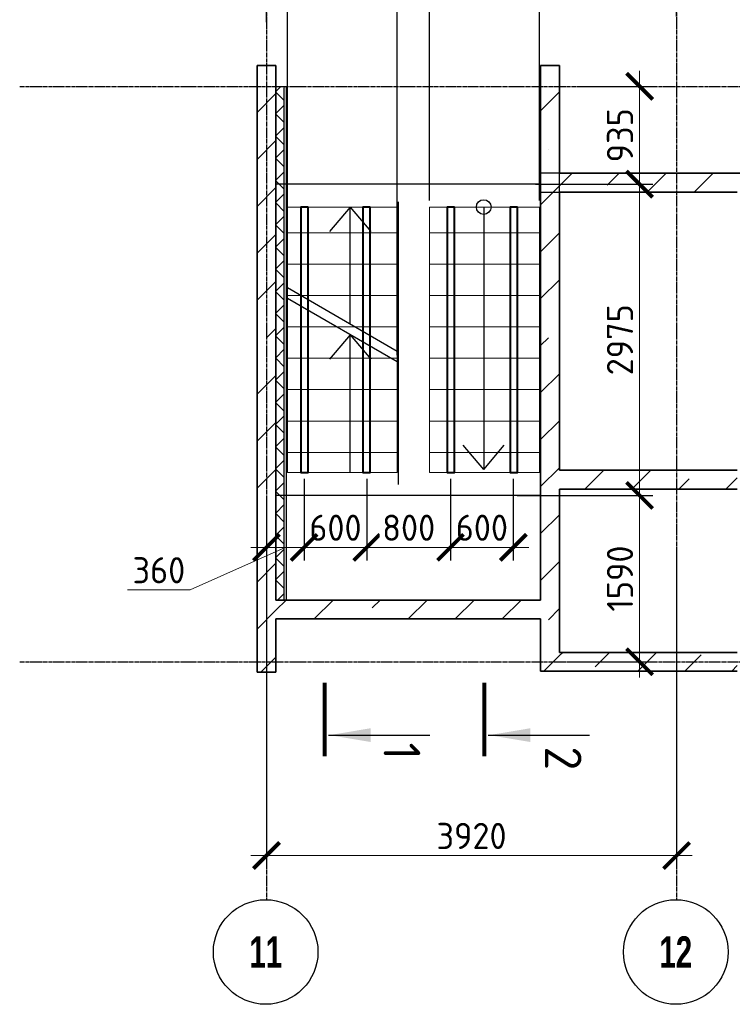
# Model space of a CAD drawing. Header units: millimetres. Extents: x 259029 to 2494469, y -731578 to -57567.
# Tile 68 of 207: x 304806 to 311617, y -486545 to -477133. Entities that reach past the tile are written whole.
import ezdxf
from ezdxf.enums import TextEntityAlignment as Align

# ---------------------------------------------------------------- set-up
doc = ezdxf.new("R2010")
doc.units = ezdxf.units.MM
doc.linetypes.add('______5', pattern=[1100, 800, -100, 100, -100])
doc.linetypes.add('Б-1.1 оси$0$Б-1.1 Оси$0$GOST2.303 5', pattern=[24, 20, -1.5, 1, -1.5])
doc.layers.get('Defpoints').update_dxf_attribs({"color": 140})
for name, color, linetype, lineweight in [('RAZMER', 100, 'Continuous', 15), ('Standard', 7, 'Continuous', 25), ('Общий01', 7, 'Continuous', 13), ('ОСИ', 151, 'Б-1.1 оси$0$Б-1.1 Оси$0$GOST2.303 5', 9), ('РАЗРЕЗЫ', 10, 'Continuous', 60), ('Символы 0.20', 1, 'Continuous', 20), ('Символы 0.20 @ 100', 1, 'Continuous', 20), ('Стена_ бетон несущ.', 253, 'Continuous', 70)]:
    doc.layers.add(name, color=color, linetype=linetype, lineweight=lineweight)
doc.styles.add('Century Gothic', font='GOTHIC.TTF')
doc.styles.add('ГОСТ', font='GOST_Common.ttf')
doc.dimstyles.new('ГОСТ', dxfattribs={"dimscale": 0, "dimtxt": 2.5, "dimasz": 2.5, "dimexe": 1.25, "dimexo": 0.625, "dimtad": 1, "dimdec": 0, "dimtxsty": 'ГОСТ', "dimblk": 'ARCHTICK', "dimcen": 2.5, "dimdle": 1.5, "dimclrd": 256, "dimclre": 256, "dimclrt": 256, "dimadec": 0, "dimazin": 0, "dimtfac": 1, "dimtdec": 0, "dimtmove": 1, "dimatfit": 3, "dimfxl": 2, "dimtfill": 1, "dimlwd": 0, "dimarcsym": 0})
pattern_1 = [(45, (-360967.16, -57653.7), (-449.0128, 449.0128), []), (45, (-360518.15, -57653.7), (-449.0128, 449.0128), [793.75, -158.75, 0, -158.75])]

# ---------------------------------------------------------------- blocks, each defined once
blk = doc.blocks.new('NSY101')
at = {"color": 0, "linetype": 'ByBlock', "lineweight": -2}
blk.add_circle((0, 0), 50, dxfattribs=at)
blk = doc.blocks.new('_ArchTick')
at = {"color": 0, "linetype": 'ByBlock', "const_width": 0.15}
blk.add_lwpolyline([(-0.5, -0.5), (0.5, 0.5)], dxfattribs=at)
blk = doc.blocks.new('*D210')
at = {"layer": 'Defpoints', "color": 0, "lineweight": -2, "transparency": 16777216}
for p in [(307164.2, -482123.3), (311084.2, -482123.3), (311084.2, -485123.3)]:
    blk.add_point(p, dxfattribs=at)
at = {"layer": 'RAZMER', "lineweight": -2, "transparency": 16777216}
for p, q in [((307164.2, -482185.8), (307164.2, -485248.3)), ((311084.2, -482185.8), (311084.2, -485248.3))]:
    blk.add_line(p, q, dxfattribs=at)
at = {"layer": 'RAZMER', "lineweight": 0, "transparency": 16777216}
blk.add_line((307014.2, -485123.3), (311234.2, -485123.3), dxfattribs=at)
at = {"layer": 'RAZMER', "lineweight": 0, "transparency": 16777216, "xscale": 250, "yscale": 250, "zscale": 250, "rotation": 180}
blk.add_blockref('_ArchTick', (307164.2, -485123.3), dxfattribs=at)
at = {"layer": 'RAZMER', "lineweight": 0, "transparency": 16777216, "xscale": 250, "yscale": 250, "zscale": 250}
blk.add_blockref('_ArchTick', (311084.2, -485123.3), dxfattribs=at)
at = {"layer": 'RAZMER', "transparency": 16777216, "insert": (309124.2, -484935.8), "char_height": 250, "width": 583.333, "attachment_point": 5, "style": 'ГОСТ', "bg_fill": 3, "box_fill_scale": 1.1, "bg_fill_color": 256, "bg_fill_true_color": 13158600, "bg_fill_transparency": 0}
blk.add_mtext('3920', dxfattribs=at)
blk = doc.blocks.new('лм')
at = {"layer": 'RAZMER', "color": 0}
for p, q in [((644816.2, -427025.3), (644816.2, -425974.9)), ((645116.2, -427025.3), (645116.2, -425974.9)), ((645416.2, -427025.3), (645416.2, -425974.9)), ((645716.2, -427025.3), (645716.2, -425974.9)), ((646016.2, -427025.3), (646016.2, -425974.9)), ((646316.2, -427025.3), (646316.2, -425974.9)), ((646616.2, -427025.3), (646616.2, -425974.9)), ((646916.2, -427025.3), (646916.2, -425974.9))]:
    blk.add_line(p, q, dxfattribs=at)
blk.add_lwpolyline([(644570.8, -425974.9), (647107.1, -425974.9), (647107.1, -427025.3), (644570.8, -427025.3)], close=True, dxfattribs=at)
blk = doc.blocks.new('*U29')
at = {"layer": 'Символы 0.20', "linetype": 'Continuous', "lineweight": 25}
blk.add_line((87.953, 0.35), (87.953, 10.05), dxfattribs=at)
at = {"layer": 'Символы 0.20', "linetype": 'Continuous', "lineweight": 80}
blk.add_line((89.953, 0), (82.953, 0), dxfattribs=at)
at = {"layer": 'Символы 0.20', "linetype": 'Continuous', "lineweight": 25}
blk.add_solid([(87.953, 0.459), (87.294, 4.394), (88.611, 4.394)], dxfattribs=at)
at = {"layer": 'Символы 0.20', "style": 'ГОСТ'}
blk.add_attdef('1', text='', height=3.5, dxfattribs=at).set_placement((-6, 7.7), align=Align.MIDDLE_CENTER)
blk.add_attdef('2', text='', height=3.5, dxfattribs=at).set_placement((90.325, 7.38), align=Align.MIDDLE_RIGHT)
blk = doc.blocks.new('*U30')
at = {"layer": 'Символы 0.20', "linetype": 'Continuous', "lineweight": 25}
blk.add_line((87.953, 0.35), (87.953, 10.05), dxfattribs=at)
at = {"layer": 'Символы 0.20', "linetype": 'Continuous', "lineweight": 80}
blk.add_line((89.953, 0), (82.953, 0), dxfattribs=at)
at = {"layer": 'Символы 0.20', "linetype": 'Continuous', "lineweight": 25}
blk.add_solid([(87.953, 0.459), (87.294, 4.394), (88.611, 4.394)], dxfattribs=at)
at = {"layer": 'Символы 0.20', "style": 'ГОСТ'}
blk.add_attdef('1', text='', height=3.5, dxfattribs=at).set_placement((-8.454, 7.613), align=Align.MIDDLE_CENTER)
blk.add_attdef('2', text='', height=3.5, dxfattribs=at).set_placement((91.309, 7.527), align=Align.MIDDLE_RIGHT)
blk = doc.blocks.new('*D203')
at = {"layer": 'Defpoints', "color": 0, "lineweight": -2, "transparency": 16777216}
for p in [(309774.2, -476863.6), (311084.2, -477164.9), (309774.2, -478924)]:
    blk.add_point(p, dxfattribs=at)
at = {"layer": 'РАЗРЕЗЫ', "lineweight": -2, "transparency": 16777216}
for p, q in [((309774.2, -478861.5), (309774.2, -476738.6)), ((311084.2, -477102.4), (311084.2, -476738.6))]:
    blk.add_line(p, q, dxfattribs=at)
at = {"layer": 'РАЗРЕЗЫ', "lineweight": 0, "transparency": 16777216}
blk.add_line((311234.2, -476863.6), (309624.2, -476863.6), dxfattribs=at)
at = {"layer": 'РАЗРЕЗЫ', "lineweight": 0, "transparency": 16777216, "xscale": 250, "yscale": 250, "zscale": 250, "rotation": 180}
blk.add_blockref('_ArchTick', (309774.2, -476863.6), dxfattribs=at)
at = {"layer": 'РАЗРЕЗЫ', "lineweight": 0, "transparency": 16777216, "xscale": 250, "yscale": 250, "zscale": 250}
blk.add_blockref('_ArchTick', (311084.2, -476863.6), dxfattribs=at)
at = {"layer": 'РАЗРЕЗЫ', "lineweight": -2, "transparency": 16777216, "insert": (310429.2, -476676.1), "char_height": 250, "attachment_point": 5, "style": 'ГОСТ', "bg_fill": 3, "box_fill_scale": 1.1, "bg_fill_color": 256, "bg_fill_true_color": 13158600, "bg_fill_transparency": 0}
blk.add_mtext('1310', dxfattribs=at)
blk = doc.blocks.new('*D204')
at = {"layer": 'Defpoints', "color": 0, "lineweight": -2, "transparency": 16777216}
for p in [(308723.8, -476863.6), (308723.8, -478924), (309774.2, -478924)]:
    blk.add_point(p, dxfattribs=at)
at = {"layer": 'РАЗРЕЗЫ', "lineweight": -2, "transparency": 16777216}
for p, q in [((308723.8, -478861.5), (308723.8, -476738.6)), ((309774.2, -478861.5), (309774.2, -476738.6))]:
    blk.add_line(p, q, dxfattribs=at)
at = {"layer": 'РАЗРЕЗЫ', "lineweight": 0, "transparency": 16777216}
blk.add_line((309924.2, -476863.6), (308573.8, -476863.6), dxfattribs=at)
at = {"layer": 'РАЗРЕЗЫ', "lineweight": 0, "transparency": 16777216, "xscale": 250, "yscale": 250, "zscale": 250, "rotation": 180}
blk.add_blockref('_ArchTick', (308723.8, -476863.6), dxfattribs=at)
at = {"layer": 'РАЗРЕЗЫ', "lineweight": 0, "transparency": 16777216, "xscale": 250, "yscale": 250, "zscale": 250}
blk.add_blockref('_ArchTick', (309774.2, -476863.6), dxfattribs=at)
at = {"layer": 'РАЗРЕЗЫ', "lineweight": -2, "transparency": 16777216, "insert": (309249, -476676.1), "char_height": 250, "attachment_point": 5, "style": 'ГОСТ', "bg_fill": 3, "box_fill_scale": 1.1, "bg_fill_color": 256, "bg_fill_true_color": 13158600, "bg_fill_transparency": 0}
blk.add_mtext('1050', dxfattribs=at)
blk = doc.blocks.new('*D205')
at = {"layer": 'Defpoints', "color": 0, "lineweight": -2, "transparency": 16777216}
for p in [(308414.2, -476863.6), (308723.8, -478924), (308414.2, -480403.8)]:
    blk.add_point(p, dxfattribs=at)
at = {"layer": 'РАЗРЕЗЫ', "lineweight": 0, "transparency": 16777216}
for p, q in [((308569, -476863.6), (308672.1, -476519.8)), ((308672.1, -476519.8), (309222.1, -476519.8)), ((308873.8, -476863.6), (308264.2, -476863.6))]:
    blk.add_line(p, q, dxfattribs=at)
at = {"layer": 'РАЗРЕЗЫ', "lineweight": -2, "transparency": 16777216}
for p, q in [((308414.2, -480341.3), (308414.2, -476738.6)), ((308723.8, -478861.5), (308723.8, -476738.6))]:
    blk.add_line(p, q, dxfattribs=at)
at = {"layer": 'РАЗРЕЗЫ', "lineweight": 0, "transparency": 16777216, "xscale": 250, "yscale": 250, "zscale": 250, "rotation": 180}
blk.add_blockref('_ArchTick', (308414.2, -476863.6), dxfattribs=at)
at = {"layer": 'РАЗРЕЗЫ', "lineweight": 0, "transparency": 16777216, "xscale": 250, "yscale": 250, "zscale": 250}
blk.add_blockref('_ArchTick', (308723.8, -476863.6), dxfattribs=at)
at = {"layer": 'РАЗРЕЗЫ', "lineweight": -2, "transparency": 16777216, "insert": (308947.1, -476332.3), "char_height": 250, "attachment_point": 5, "style": 'ГОСТ', "bg_fill": 3, "box_fill_scale": 1.1, "bg_fill_color": 256, "bg_fill_true_color": 13158600, "bg_fill_transparency": 0}
blk.add_mtext('310', dxfattribs=at)
blk = doc.blocks.new('*D206')
at = {"layer": 'Defpoints', "color": 0, "lineweight": -2, "transparency": 16777216}
for p in [(307363.8, -476863.6), (307363.8, -479796.4), (308414.2, -480403.8)]:
    blk.add_point(p, dxfattribs=at)
at = {"layer": 'РАЗРЕЗЫ', "lineweight": -2, "transparency": 16777216}
for p, q in [((307363.8, -479733.9), (307363.8, -476738.6)), ((308414.2, -480341.3), (308414.2, -476738.6))]:
    blk.add_line(p, q, dxfattribs=at)
at = {"layer": 'РАЗРЕЗЫ', "lineweight": 0, "transparency": 16777216}
blk.add_line((308564.2, -476863.6), (307213.8, -476863.6), dxfattribs=at)
at = {"layer": 'РАЗРЕЗЫ', "lineweight": 0, "transparency": 16777216, "xscale": 250, "yscale": 250, "zscale": 250, "rotation": 180}
blk.add_blockref('_ArchTick', (307363.8, -476863.6), dxfattribs=at)
at = {"layer": 'РАЗРЕЗЫ', "lineweight": 0, "transparency": 16777216, "xscale": 250, "yscale": 250, "zscale": 250}
blk.add_blockref('_ArchTick', (308414.2, -476863.6), dxfattribs=at)
at = {"layer": 'РАЗРЕЗЫ', "lineweight": -2, "transparency": 16777216, "insert": (307889, -476676.1), "char_height": 250, "attachment_point": 5, "style": 'ГОСТ', "bg_fill": 3, "box_fill_scale": 1.1, "bg_fill_color": 256, "bg_fill_true_color": 13158600, "bg_fill_transparency": 0}
blk.add_mtext('1050', dxfattribs=at)
blk = doc.blocks.new('*D188')
at = {"layer": 'Defpoints', "color": 0, "lineweight": -2, "transparency": 16777216}
for p in [(307164.2, -476863.6), (307164.2, -477220), (307363.8, -479796.4)]:
    blk.add_point(p, dxfattribs=at)
at = {"layer": 'РАЗРЕЗЫ', "lineweight": 0, "transparency": 16777216}
for p, q in [((307264, -476863.6), (307367.1, -476519.8)), ((307367.1, -476519.8), (307967.1, -476519.8)), ((307513.8, -476863.6), (307014.2, -476863.6))]:
    blk.add_line(p, q, dxfattribs=at)
at = {"layer": 'РАЗРЕЗЫ', "lineweight": -2, "transparency": 16777216}
for p, q in [((307164.2, -477157.5), (307164.2, -476738.6)), ((307363.8, -479733.9), (307363.8, -476738.6))]:
    blk.add_line(p, q, dxfattribs=at)
at = {"layer": 'РАЗРЕЗЫ', "lineweight": 0, "transparency": 16777216, "xscale": 250, "yscale": 250, "zscale": 250, "rotation": 180}
blk.add_blockref('_ArchTick', (307164.2, -476863.6), dxfattribs=at)
at = {"layer": 'РАЗРЕЗЫ', "lineweight": 0, "transparency": 16777216, "xscale": 250, "yscale": 250, "zscale": 250}
blk.add_blockref('_ArchTick', (307363.8, -476863.6), dxfattribs=at)
at = {"layer": 'РАЗРЕЗЫ', "lineweight": -2, "transparency": 16777216, "insert": (307667.1, -476332.3), "char_height": 250, "attachment_point": 5, "style": 'ГОСТ', "bg_fill": 3, "box_fill_scale": 1.1, "bg_fill_color": 256, "bg_fill_true_color": 13158600, "bg_fill_transparency": 0}
blk.add_mtext('200', dxfattribs=at)
blk = doc.blocks.new('*D189')
at = {"layer": 'Defpoints', "color": 0, "lineweight": -2, "transparency": 16777216}
for p in [(307524, -481575.2), (307164.2, -481634.3), (307524, -482176.9)]:
    blk.add_point(p, dxfattribs=at)
at = {"layer": 'РАЗРЕЗЫ', "lineweight": -2, "transparency": 16777216}
for p, q in [((307524, -481637.7), (307524, -482301.9)), ((307164.2, -481696.8), (307164.2, -482301.9))]:
    blk.add_line(p, q, dxfattribs=at)
at = {"layer": 'РАЗРЕЗЫ', "lineweight": 0, "transparency": 16777216}
for p, q in [((307344.1, -482176.9), (306436, -482583.2)), ((307014.2, -482176.9), (307674, -482176.9)), ((306436, -482583.2), (305836, -482583.2))]:
    blk.add_line(p, q, dxfattribs=at)
at = {"layer": 'РАЗРЕЗЫ', "lineweight": 0, "transparency": 16777216, "xscale": 250, "yscale": 250, "zscale": 250, "rotation": 180}
blk.add_blockref('_ArchTick', (307164.2, -482176.9), dxfattribs=at)
at = {"layer": 'РАЗРЕЗЫ', "lineweight": 0, "transparency": 16777216, "xscale": 250, "yscale": 250, "zscale": 250}
blk.add_blockref('_ArchTick', (307524, -482176.9), dxfattribs=at)
at = {"layer": 'РАЗРЕЗЫ', "lineweight": -2, "transparency": 16777216, "insert": (306136, -482395.7), "char_height": 250, "attachment_point": 5, "style": 'ГОСТ', "bg_fill": 3, "box_fill_scale": 1.1, "bg_fill_color": 256, "bg_fill_true_color": 13158600, "bg_fill_transparency": 0}
blk.add_mtext('360', dxfattribs=at)
blk = doc.blocks.new('*D190')
at = {"layer": 'Defpoints', "color": 0, "lineweight": -2, "transparency": 16777216}
for p in [(307524, -481460.3, -1890.9), (308123.5, -481460.3, -1890.9), (308123.5, -482176.9)]:
    blk.add_point(p, dxfattribs=at)
at = {"layer": 'РАЗРЕЗЫ', "lineweight": -2, "transparency": 16777216}
for p, q in [((307524, -481522.8), (307524, -482301.9)), ((308123.5, -481522.8), (308123.5, -482301.9))]:
    blk.add_line(p, q, dxfattribs=at)
at = {"layer": 'РАЗРЕЗЫ', "lineweight": 0, "transparency": 16777216}
blk.add_line((307374, -482176.9), (308273.5, -482176.9), dxfattribs=at)
at = {"layer": 'РАЗРЕЗЫ', "lineweight": -2, "transparency": 16777216, "insert": (307823.7, -481989.4), "char_height": 250, "attachment_point": 5, "style": 'ГОСТ', "bg_fill": 3, "box_fill_scale": 1.1, "bg_fill_color": 256, "bg_fill_true_color": 13158600, "bg_fill_transparency": 0}
blk.add_mtext('600', dxfattribs=at)
at = {"layer": 'РАЗРЕЗЫ', "lineweight": 0, "transparency": 16777216, "xscale": 250, "yscale": 250, "zscale": 250, "rotation": 180}
blk.add_blockref('_ArchTick', (307524, -482176.9), dxfattribs=at)
at = {"layer": 'РАЗРЕЗЫ', "lineweight": 0, "transparency": 16777216, "xscale": 250, "yscale": 250, "zscale": 250}
blk.add_blockref('_ArchTick', (308123.5, -482176.9), dxfattribs=at)
blk = doc.blocks.new('*D191')
at = {"layer": 'Defpoints', "color": 0, "lineweight": -2, "transparency": 16777216}
for p in [(308123.5, -481460.3, -1890.9), (308923.3, -481460.3, -1881), (308923.3, -482176.9)]:
    blk.add_point(p, dxfattribs=at)
at = {"layer": 'РАЗРЕЗЫ', "lineweight": -2, "transparency": 16777216}
for p, q in [((308123.5, -481522.8), (308123.5, -482301.9)), ((308923.3, -481522.8), (308923.3, -482301.9))]:
    blk.add_line(p, q, dxfattribs=at)
at = {"layer": 'РАЗРЕЗЫ', "lineweight": 0, "transparency": 16777216}
blk.add_line((307973.5, -482176.9), (309073.3, -482176.9), dxfattribs=at)
at = {"layer": 'РАЗРЕЗЫ', "lineweight": 0, "transparency": 16777216, "xscale": 250, "yscale": 250, "zscale": 250, "rotation": 180}
blk.add_blockref('_ArchTick', (308123.5, -482176.9), dxfattribs=at)
at = {"layer": 'РАЗРЕЗЫ', "lineweight": 0, "transparency": 16777216, "xscale": 250, "yscale": 250, "zscale": 250}
blk.add_blockref('_ArchTick', (308923.3, -482176.9), dxfattribs=at)
at = {"layer": 'РАЗРЕЗЫ', "lineweight": -2, "transparency": 16777216, "insert": (308523.4, -481989.4), "char_height": 250, "attachment_point": 5, "style": 'ГОСТ', "bg_fill": 3, "box_fill_scale": 1.1, "bg_fill_color": 256, "bg_fill_true_color": 13158600, "bg_fill_transparency": 0}
blk.add_mtext('800', dxfattribs=at)
blk = doc.blocks.new('*D192')
at = {"layer": 'Defpoints', "color": 0, "lineweight": -2, "transparency": 16777216}
for p in [(308923.3, -481460.3, -1890.9), (309522.8, -481460.3, -1890.9), (309522.8, -482176.9)]:
    blk.add_point(p, dxfattribs=at)
at = {"layer": 'РАЗРЕЗЫ', "lineweight": -2, "transparency": 16777216}
for p, q in [((308923.3, -481522.8), (308923.3, -482301.9)), ((309522.8, -481522.8), (309522.8, -482301.9))]:
    blk.add_line(p, q, dxfattribs=at)
at = {"layer": 'РАЗРЕЗЫ', "lineweight": 0, "transparency": 16777216}
blk.add_line((308773.3, -482176.9), (309672.8, -482176.9), dxfattribs=at)
at = {"layer": 'РАЗРЕЗЫ', "lineweight": -2, "transparency": 16777216, "insert": (309223.1, -481989.4), "char_height": 250, "attachment_point": 5, "style": 'ГОСТ', "bg_fill": 3, "box_fill_scale": 1.1, "bg_fill_color": 256, "bg_fill_true_color": 13158600, "bg_fill_transparency": 0}
blk.add_mtext('600', dxfattribs=at)
at = {"layer": 'РАЗРЕЗЫ', "lineweight": 0, "transparency": 16777216, "xscale": 250, "yscale": 250, "zscale": 250, "rotation": 180}
blk.add_blockref('_ArchTick', (308923.3, -482176.9), dxfattribs=at)
at = {"layer": 'РАЗРЕЗЫ', "lineweight": 0, "transparency": 16777216, "xscale": 250, "yscale": 250, "zscale": 250}
blk.add_blockref('_ArchTick', (309522.8, -482176.9), dxfattribs=at)
blk = doc.blocks.new('*D176')
at = {"layer": 'Defpoints', "color": 0, "lineweight": -2, "transparency": 16777216}
for p in [(310089.5, -477770.5), (309673.1, -478705.3), (310730.6, -478705.3)]:
    blk.add_point(p, dxfattribs=at)
at = {"layer": 'РАЗРЕЗЫ', "lineweight": 0, "transparency": 16777216}
blk.add_line((310730.6, -477620.5), (310730.6, -478855.3), dxfattribs=at)
at = {"layer": 'РАЗРЕЗЫ', "lineweight": -2, "transparency": 16777216}
for p, q in [((310152, -477770.5), (310855.6, -477770.5)), ((309735.6, -478705.3), (310855.6, -478705.3))]:
    blk.add_line(p, q, dxfattribs=at)
at = {"layer": 'РАЗРЕЗЫ', "lineweight": 0, "transparency": 16777216, "xscale": 250, "yscale": 250, "zscale": 250}
for p, rotation in [((310730.6, -477770.5), 90), ((310730.6, -478705.3), 270)]:
    blk.add_blockref('_ArchTick', p, dxfattribs=dict(at, rotation=rotation))
at = {"layer": 'РАЗРЕЗЫ', "lineweight": -2, "transparency": 16777216, "insert": (310543.1, -478237.9), "char_height": 250, "attachment_point": 5, "rotation": 90, "style": 'ГОСТ', "bg_fill": 3, "box_fill_scale": 1.1, "bg_fill_color": 256, "bg_fill_true_color": 13158600, "bg_fill_transparency": 0}
blk.add_mtext('935', dxfattribs=at)
blk = doc.blocks.new('*D177')
at = {"layer": 'Defpoints', "color": 0, "lineweight": -2, "transparency": 16777216}
for p in [(309673.1, -478705.3), (309499.2, -481680.5), (310730.6, -481680.5)]:
    blk.add_point(p, dxfattribs=at)
at = {"layer": 'РАЗРЕЗЫ', "lineweight": 0, "transparency": 16777216}
blk.add_line((310730.6, -478555.3), (310730.6, -481830.5), dxfattribs=at)
at = {"layer": 'РАЗРЕЗЫ', "lineweight": -2, "transparency": 16777216}
for p, q in [((309735.6, -478705.3), (310855.6, -478705.3)), ((309561.7, -481680.5), (310855.6, -481680.5))]:
    blk.add_line(p, q, dxfattribs=at)
at = {"layer": 'РАЗРЕЗЫ', "lineweight": 0, "transparency": 16777216, "xscale": 250, "yscale": 250, "zscale": 250}
for p, rotation in [((310730.6, -478705.3), 90), ((310730.6, -481680.5), 270)]:
    blk.add_blockref('_ArchTick', p, dxfattribs=dict(at, rotation=rotation))
at = {"layer": 'РАЗРЕЗЫ', "lineweight": -2, "transparency": 16777216, "insert": (310543.1, -480192.9), "char_height": 250, "attachment_point": 5, "rotation": 90, "style": 'ГОСТ', "bg_fill": 3, "box_fill_scale": 1.1, "bg_fill_color": 256, "bg_fill_true_color": 13158600, "bg_fill_transparency": 0}
blk.add_mtext('2975', dxfattribs=at)
blk = doc.blocks.new('*D178')
at = {"layer": 'Defpoints', "color": 0, "lineweight": -2, "transparency": 16777216}
for p in [(309499.2, -481680.5), (310007.5, -483270.5), (310730.6, -483270.5)]:
    blk.add_point(p, dxfattribs=at)
at = {"layer": 'РАЗРЕЗЫ', "lineweight": 0, "transparency": 16777216}
blk.add_line((310730.6, -481530.5), (310730.6, -483420.5), dxfattribs=at)
at = {"layer": 'РАЗРЕЗЫ', "lineweight": -2, "transparency": 16777216}
for p, q in [((309561.7, -481680.5), (310855.6, -481680.5)), ((310070, -483270.5), (310855.6, -483270.5))]:
    blk.add_line(p, q, dxfattribs=at)
at = {"layer": 'РАЗРЕЗЫ', "lineweight": 0, "transparency": 16777216, "xscale": 250, "yscale": 250, "zscale": 250}
for p, rotation in [((310730.6, -481680.5), 90), ((310730.6, -483270.5), 270)]:
    blk.add_blockref('_ArchTick', p, dxfattribs=dict(at, rotation=rotation))
at = {"layer": 'РАЗРЕЗЫ', "lineweight": -2, "transparency": 16777216, "insert": (310543.1, -482475.5), "char_height": 250, "attachment_point": 5, "rotation": 90, "style": 'ГОСТ', "bg_fill": 3, "box_fill_scale": 1.1, "bg_fill_color": 256, "bg_fill_true_color": 13158600, "bg_fill_transparency": 0}
blk.add_mtext('1590', dxfattribs=at)

msp = doc.modelspace()

# ---------------------------------------------------------------- hatches: boundary and pattern name
at = {"layer": 'Общий01', "linetype": 'Continuous', "lineweight": 13}
h = msp.add_hatch(dxfattribs=at)
h.set_pattern_fill('__________6', scale=100, style=0, pattern_type=2)
h.set_pattern_definition([(45, (137121.15, -500307.35), (-106.06602, 106.06602), []), (135, (137121.15, -500307.35), (-106.06602, -106.06602), [])])
h.paths.add_polyline_path([(307334.2, -477770.5), (307334.2, -482680.5), (307254.2, -482680.5), (307254.2, -477770.5)], flags=0)
at = {"layer": 'Стена_ бетон несущ.', "linetype": 'Continuous', "lineweight": 0}
h = msp.add_hatch(dxfattribs=at)
h.set_pattern_fill('ANSI35', scale=100, style=0)
h.set_pattern_definition(pattern_1)
h.paths.add_polyline_path([(307254.2, -483370.5), (307254.2, -477570.5), (307074.2, -477570.5), (307074.2, -481090.5), (307074.4, -481090.5), (307074.4, -481170.5), (307074.2, -481170.5), (307074.2, -483370.5)])
h = msp.add_hatch(dxfattribs=at)
h.set_pattern_fill('ANSI35', scale=100, style=0)
h.set_pattern_definition(pattern_1)
h.paths.add_polyline_path([(309964.2, -483360.5), (309964.2, -477570.5), (309784.2, -477570.5), (309784.2, -483360.5)])
h = msp.add_hatch(dxfattribs=at)
h.set_pattern_fill('ANSI35', scale=100, style=0)
h.set_pattern_definition(pattern_1)
h.paths.add_polyline_path([(309964.2, -478780.5), (311844.2, -478780.5), (311844.2, -478600.5), (309964.2, -478600.5)])
h = msp.add_hatch(dxfattribs=at)
h.set_pattern_fill('ANSI35', scale=100, style=0)
h.set_pattern_definition(pattern_1)
h.paths.add_polyline_path([(309964.2, -481620.5), (311664.2, -481620.5), (311664.2, -481440.5), (309964.2, -481440.5)])
h = msp.add_hatch(dxfattribs=at)
h.set_pattern_fill('ANSI35', scale=100, style=0)
h.set_pattern_definition(pattern_1)
h.paths.add_polyline_path([(307254.2, -482860.5), (309784.2, -482860.5), (309784.2, -482680.5), (307254.2, -482680.5)])
h = msp.add_hatch(dxfattribs=at)
h.set_pattern_fill('ANSI35', scale=100, style=0)
h.set_pattern_definition(pattern_1)
h.paths.add_polyline_path([(309964.2, -483360.5), (311664.2, -483360.5), (311664.2, -483180.5), (309964.2, -483180.5)])

# ---------------------------------------------------------------- linework, layer by layer
at = {"color": 0, "lineweight": 40, "elevation": -1890.9}
msp.add_lwpolyline([(308156.5, -478925), (308086.5, -478925), (308086.5, -481460.3), (308156.5, -481460.3)], close=True, dxfattribs=at)
at = {"layer": 'RAZMER', "color": 0}
msp.add_line((307354.2, -477770.5), (307254.2, -477770.5), dxfattribs=at)
at = {"layer": 'Standard', "color": 7, "linetype": 'Continuous', "lineweight": 25}
for p, q in [((309964.2, -478600.5), (309784.2, -478600.5)), ((309784.2, -478600.5), (309784.2, -478780.5)), ((309964.2, -478780.5), (309964.2, -478600.5)), ((309784.2, -478780.5), (309964.2, -478780.5)), ((307074.2, -481090.5), (307074.2, -481170.5)), ((307074.4, -481090.5), (307074.2, -481090.5)), ((307074.4, -481170.5), (307074.4, -481090.5)), ((307074.2, -481170.5), (307074.4, -481170.5)), ((307254.2, -483370.5), (307074.2, -483370.5))]:
    msp.add_line(p, q, dxfattribs=at)
at = {"layer": 'Общий01', "color": 7, "linetype": 'Continuous', "lineweight": 25}
for p, q in [((307334.2, -482680.5), (307334.2, -477770.5)), ((307354.2, -482680.5), (307354.2, -477770.5)), ((307964.2, -478924), (307768.2, -479157.6)), ((307964.2, -480044), (307964.2, -478924)), ((307964.2, -478924), (308160.2, -479157.6)), ((309240.4, -478924), (309240.4, -481432.2)), ((308414.2, -480303.8), (307364.2, -479697.6)), ((308414.2, -480403.8), (307364.2, -479797.6)), ((307964.2, -480144), (307768.2, -480377.6)), ((307964.2, -481460.3), (307964.2, -480144)), ((307964.2, -480144), (308160.2, -480377.6)), ((309240.4, -481432.2), (309044.4, -481198.6)), ((309240.4, -481432.2), (309436.4, -481198.6))]:
    msp.add_line(p, q, dxfattribs=at)
msp.add_circle((309240.4, -478924), 70, dxfattribs=at)
at = {"layer": 'ОСИ', "color": 16, "linetype": '______5', "lineweight": 25, "ltscale": 0.05}
for p, q in [((307164.2, -475248.8), (307164.2, -485546.2)), ((311084.2, -475248.8), (311084.2, -485546.2)), ((304805.6, -477770.5), (314082.4, -477770.5)), ((304805.6, -483270.5), (314082.4, -483270.5))]:
    msp.add_line(p, q, dxfattribs=at)
at = {"layer": 'Стена_ бетон несущ.', "color": 7, "linetype": 'Continuous', "lineweight": 35}
for p, q in [((307254.2, -477570.5), (307074.2, -477570.5)), ((307074.2, -477570.5), (307074.2, -481090.5)), ((307254.2, -482680.5), (307254.2, -477570.5)), ((309964.2, -477570.5), (309784.2, -477570.5)), ((309784.2, -477570.5), (309784.2, -477770.5)), ((309964.2, -478600.5), (309964.2, -477570.5)), ((309784.2, -477770.5), (309784.2, -482680.5)), ((311844.2, -478600.5), (309964.2, -478600.5)), ((309964.2, -478780.5), (311664.2, -478780.5)), ((309964.2, -481440.5), (309964.2, -478780.5)), ((307074.2, -481170.5), (307074.2, -481510.5)), ((311664.2, -481440.5), (309964.2, -481440.5)), ((307074.2, -481510.5), (307074.2, -483370.5)), ((309964.2, -481620.5), (311664.2, -481620.5)), ((309964.2, -483180.5), (309964.2, -481620.5)), ((309784.2, -482680.5), (307254.2, -482680.5)), ((307254.2, -482860.5), (307454.2, -482860.5)), ((307254.2, -483370.5), (307254.2, -482860.5)), ((307454.2, -482860.5), (309784.2, -482860.5)), ((307574.2, -482860.5), (308774.2, -482860.5)), ((309784.2, -482860.5), (309784.2, -483360.5)), ((311664.2, -483180.5), (309964.2, -483180.5)), ((307074.2, -483370.5), (307254.2, -483370.5)), ((309784.2, -483360.5), (309964.2, -483360.5)), ((309964.2, -483360.5), (311664.2, -483360.5))]:
    msp.add_line(p, q, dxfattribs=at)
at = {"layer": 'Стена_ бетон несущ.', "color": 9, "linetype": 'Continuous', "lineweight": 25}
for p, q in [((307074.2, -477770.5), (307074.2, -477570.5)), ((307254.2, -477570.5), (307254.2, -477770.5)), ((309964.2, -477570.5), (309964.2, -477770.5))]:
    msp.add_line(p, q, dxfattribs=at)

# ---------------------------------------------------------------- block references
at = {"layer": 'RAZMER', "color": 0, "rotation": 270}
for p in [(734389.2, 165646.8), (735749.2, 165646.8)]:
    msp.add_blockref('лм', p, dxfattribs=at)
at = {"layer": 'ОСИ', "color": 16, "linetype": 'Continuous', "lineweight": 25, "xscale": 10, "yscale": 10, "zscale": 10}
for p in [(307156.5, -486044.8), (311076.5, -486044.8)]:
    msp.add_blockref('NSY101', p, dxfattribs=at)

# ---------------------------------------------------------------- texts
at = {"layer": 'ОСИ', "color": 16, "linetype": 'Continuous', "lineweight": 25, "char_height": 300, "width": 575, "attachment_point": 5, "style": 'Century Gothic'}
for s, insert in [('{\\fCentury Gothic|i0|b1;\\H300.000000;\\W0.700000;\\C16;11}\\P', (307156.5, -486044.8)), ('{\\fCentury Gothic|i0|b1;\\H300.000000;\\W0.700000;\\C16;12}\\P', (311076.5, -486044.8))]:
    msp.add_mtext(s, dxfattribs=dict(at, insert=insert))

# ---------------------------------------------------------------- next in the draw order: dimensions: what is measured, and where the dimension line sits
at = {"layer": 'RAZMER', "color": 0}
dim = msp.add_linear_dim(base=(311084.2, -485123.3), p1=(307164.2, -482123.3), p2=(311084.2, -482123.3), dimstyle='ГОСТ', override={"dimscale": 100, "dimtix": 0, "dimtofl": 1, "dimtmove": 1, "dimatfit": 3}, dxfattribs=at)
dim.commit()
dim.dimension.update_dxf_attribs({"geometry": '*D210', "text_midpoint": (309124.2, -484935.8)})

# ---------------------------------------------------------------- next in the draw order: block references
at = {"layer": 'Символы 0.20 @ 100'}
ref = msp.add_blockref('*U30', (309247.5, -475176.5, 330), dxfattribs=dict(at, xscale=100, yscale=100, zscale=100, rotation=270))
ref.add_attrib('2', '2', dxfattribs={"layer": 'Символы 0.20', "height": 350, "rotation": 270, "style": 'ГОСТ'}).set_placement((310000.2, -484307.3, 330), align=Align.MIDDLE_RIGHT)
ref = msp.add_blockref('*U29', (307721, -475176.5, 330), dxfattribs=dict(at, xscale=100, yscale=100, zscale=100, rotation=270))
ref.add_attrib('2', '1', dxfattribs={"layer": 'Символы 0.20', "height": 350, "rotation": 270, "style": 'ГОСТ'}).set_placement((308459, -484209, 330), align=Align.MIDDLE_RIGHT)

# ---------------------------------------------------------------- next in the draw order: dimensions: what is measured, and where the dimension line sits
at = {"layer": 'РАЗРЕЗЫ', "color": 0, "lineweight": -2}
dim = msp.add_linear_dim(base=(309774.2, -476863.6), p1=(311084.2, -477164.9), p2=(309774.2, -478924), dimstyle='ГОСТ', override={"dimscale": 100, "dimtix": 0, "dimtofl": 1, "dimtmove": 1, "dimatfit": 3}, dxfattribs=at)
dim.commit()
dim.dimension.update_dxf_attribs({"geometry": '*D203', "text_midpoint": (310429.2, -476676.1)})
at = {"layer": 'РАЗРЕЗЫ', "color": 2, "lineweight": -2}
dim = msp.add_linear_dim(base=(307524, -482176.9), p1=(307164.2, -481634.3), p2=(307524, -481575.2), dimstyle='ГОСТ', dxfattribs=at)
dim.commit()
dim.dimension.update_dxf_attribs({"geometry": '*D189', "text_midpoint": (306373.5, -482583.2), "dimtype": 160})

# ---------------------------------------------------------------- next in the draw order: dimensions: what is measured, and where the dimension line sits
at = {"layer": 'РАЗРЕЗЫ', "color": 0, "lineweight": -2}
dim = msp.add_linear_dim(base=(308723.8, -476863.6), p1=(309774.2, -478924), p2=(308723.8, -478924), dimstyle='ГОСТ', override={"dimscale": 100, "dimtix": 0, "dimtofl": 1, "dimtmove": 1, "dimatfit": 3}, dxfattribs=at)
dim.commit()
dim.dimension.update_dxf_attribs({"geometry": '*D204', "text_midpoint": (309249, -476676.1)})

# ---------------------------------------------------------------- next in the draw order: linework, layer by layer
at = {"color": 0, "lineweight": 40, "elevation": -1890.9}
msp.add_lwpolyline([(309562.6, -478925), (309492.6, -478925), (309492.6, -481460.3), (309562.6, -481460.3)], close=True, dxfattribs=at)

# ---------------------------------------------------------------- next in the draw order: dimensions: what is measured, and where the dimension line sits
at = {"layer": 'РАЗРЕЗЫ', "color": 0, "lineweight": -2}
dim = msp.add_linear_dim(base=(308414.2, -476863.6), p1=(308723.8, -478924), p2=(308414.2, -480403.8), dimstyle='ГОСТ', override={"dimscale": 100, "dimtix": 0, "dimtofl": 1, "dimtmove": 1, "dimatfit": 3}, dxfattribs=at)
dim.commit()
dim.dimension.update_dxf_attribs({"geometry": '*D205', "text_midpoint": (308734.6, -476332.3)})
dim = msp.add_linear_dim(base=(310730.6, -478705.3), p1=(310089.5, -477770.5), p2=(309673.1, -478705.3), angle=90, dimstyle='ГОСТ', override={"dimscale": 100, "dimtix": 0, "dimtofl": 1, "dimtmove": 1, "dimatfit": 3}, dxfattribs=at)
dim.commit()
dim.dimension.update_dxf_attribs({"geometry": '*D176', "text_midpoint": (310543.1, -478237.9)})

# ---------------------------------------------------------------- next in the draw order: linework, layer by layer
at = {"color": 0, "lineweight": 40, "elevation": -1890.9}
msp.add_lwpolyline([(308960.1, -478925), (308890.1, -478925), (308890.1, -481460.3), (308960.1, -481460.3)], close=True, dxfattribs=at)

# ---------------------------------------------------------------- next in the draw order: dimensions: what is measured, and where the dimension line sits
at = {"layer": 'РАЗРЕЗЫ', "color": 0, "lineweight": -2}
dim = msp.add_linear_dim(base=(307363.8, -476863.6), p1=(308414.2, -480403.8), p2=(307363.8, -479796.4), dimstyle='ГОСТ', override={"dimscale": 100, "dimtix": 0, "dimtofl": 1, "dimtmove": 1, "dimatfit": 3}, dxfattribs=at)
dim.commit()
dim.dimension.update_dxf_attribs({"geometry": '*D206', "text_midpoint": (307889, -476676.1)})

# ---------------------------------------------------------------- next in the draw order: dimensions: what is measured, and where the dimension line sits
dim = msp.add_linear_dim(base=(307164.2, -476863.6), p1=(307363.8, -479796.4), p2=(307164.2, -477220), dimstyle='ГОСТ', override={"dimscale": 100, "dimtix": 0, "dimtofl": 1, "dimtmove": 1, "dimatfit": 3}, dxfattribs=at)
dim.commit()
dim.dimension.update_dxf_attribs({"geometry": '*D188', "text_midpoint": (307429.6, -476332.3)})

# ---------------------------------------------------------------- next in the draw order: linework, layer by layer
at = {"color": 0, "lineweight": 40, "elevation": -1890.9}
msp.add_lwpolyline([(307561.5, -478925), (307491.5, -478925), (307491.5, -481460.3), (307561.5, -481460.3)], close=True, dxfattribs=at)

# ---------------------------------------------------------------- next in the draw order: dimensions: what is measured, and where the dimension line sits
at = {"layer": 'РАЗРЕЗЫ', "color": 2, "lineweight": -2}
dim = msp.add_linear_dim(base=(308123.5155, -482176.9475), p1=(307523.978, -481460.3431, -1890.934), p2=(308123.5155, -481460.3431, -1890.934), dimstyle='ГОСТ', dxfattribs=at)
dim.commit()
dim.dimension.update_dxf_attribs({"geometry": '*D190', "text_midpoint": (307823.7468, -482176.9475), "dimtype": 160})

# ---------------------------------------------------------------- next in the draw order: dimensions: what is measured, and where the dimension line sits
dim = msp.add_linear_dim(base=(308923.3, -482176.9), p1=(308123.5, -481460.3, -1890.9), p2=(308923.3, -481460.3, -1881), dimstyle='ГОСТ', dxfattribs=at)
dim.commit()
dim.dimension.update_dxf_attribs({"geometry": '*D191', "text_midpoint": (308523.4, -481989.4)})

# ---------------------------------------------------------------- next in the draw order: linework, layer by layer
msp.add_line((308424.2, -478875.2), (308424.2, -481575.2), dxfattribs=at)

# ---------------------------------------------------------------- next in the draw order: dimensions: what is measured, and where the dimension line sits
dim = msp.add_linear_dim(base=(309522.8248, -482176.9475), p1=(308923.2872, -481460.3431, -1890.934), p2=(309522.8248, -481460.3431, -1890.934), dimstyle='ГОСТ', dxfattribs=at)
dim.commit()
dim.dimension.update_dxf_attribs({"geometry": '*D192', "text_midpoint": (309223.056, -482176.9475), "dimtype": 160})

# ---------------------------------------------------------------- next in the draw order: dimensions: what is measured, and where the dimension line sits
at = {"layer": 'РАЗРЕЗЫ', "color": 0, "lineweight": -2}
dim = msp.add_linear_dim(base=(310730.6, -481680.5), p1=(309673.1, -478705.3), p2=(309499.2, -481680.5), angle=90, dimstyle='ГОСТ', override={"dimscale": 100, "dimtix": 0, "dimtofl": 1, "dimtmove": 1, "dimatfit": 3}, dxfattribs=at)
dim.commit()
dim.dimension.update_dxf_attribs({"geometry": '*D177', "text_midpoint": (310543.1, -480192.9)})

# ---------------------------------------------------------------- next in the draw order: linework, layer by layer
at = {"layer": 'РАЗРЕЗЫ', "color": 3, "lineweight": -2}
msp.add_lwpolyline([(309774.2, -478705.3), (307254.2, -478705.3)], dxfattribs=at)

# ---------------------------------------------------------------- next in the draw order: dimensions: what is measured, and where the dimension line sits
at = {"layer": 'РАЗРЕЗЫ', "color": 2, "lineweight": -2}
dim = msp.add_linear_dim(base=(310730.6, -483270.5), p1=(309499.2, -481680.5), p2=(310007.5, -483270.5), angle=90, dimstyle='ГОСТ', dxfattribs=at)
dim.commit()
dim.dimension.update_dxf_attribs({"geometry": '*D178', "text_midpoint": (310543.1, -482475.5)})

# ---------------------------------------------------------------- next in the draw order: linework, layer by layer
at = {"layer": 'РАЗРЕЗЫ', "color": 3, "lineweight": -2}
msp.add_lwpolyline([(309784.2, -481680.5), (307254.2, -481680.5)], dxfattribs=at)

doc.saveas('drawing.dxf')
